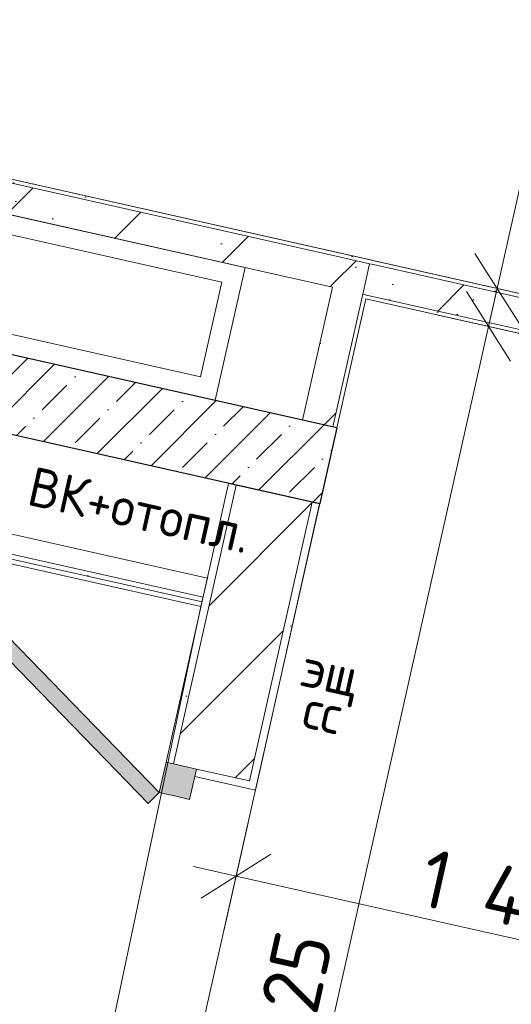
# Model space of a CAD drawing. Header units: millimetres. Extents: x -7218036 to -6972305, y 6116614 to 6334349.
# Tile 148 of 184: x -7167791 to -7166526, y 6141276 to 6143808. Entities that reach past the tile are written whole.
import ezdxf
from ezdxf.enums import TextEntityAlignment as Align

# ---------------------------------------------------------------- set-up
doc = ezdxf.new("R2010")
doc.units = ezdxf.units.MM
doc.header["$MEASUREMENT"] = 0
for name, color, linetype in [('S - квартира_помещение.АР', 7, 'Continuous'), ('S - МОП.АР', 7, 'Continuous'), ('АР-Стены_внутренние_пилоны.АР', 7, 'Continuous'), ('АР-Стены_Перегородки_100_.АР', 7, 'Continuous'), ('АР-Стены_Перегородки_шахты_.АР', 7, 'Continuous'), ('АР-Чертеж-Оси_Осевые размеры.АР', 7, 'Continuous'), ('АР-Чертеж-Размеры.АР', 7, 'Continuous')]:
    doc.layers.add(name, color=color, linetype=linetype)
for name, color, linetype, lineweight in [('S - квартира_помещение.АР_Ном._пера__101', 252, 'Continuous', 0), ('АР-Стены_внутренние_пилоны.АР_Ном._пера__1', 7, 'Continuous', 30), ('АР-Стены_Перегородки_100_.АР_Ном._пера__1', 7, 'Continuous', 30), ('АР-Стены_Перегородки_шахты_.АР_Ном._пера__1', 7, 'Continuous', 15), ('АР-Чертеж-Оси_Осевые размеры.АР_Ном._пера__1', 7, 'Continuous', 0), ('АР-Чертеж-Размеры.АР_Ном._пера__1', 7, 'Continuous', 0), ('Двери Archicad_Ном._пера__120', 7, 'Continuous', 0), ('ИОС-Шахты и отверстия.АР_Ном._пера__1', 7, 'Continuous', 0), ('Паспорта Зон Archicad_Ном._пера__1', 7, 'Continuous', 0)]:
    doc.layers.add(name, color=color, linetype=linetype, lineweight=lineweight)
doc.styles.add('РЎР“Р•РќР•Р\xa0Р\x98Р\xa0_РЎРўР\x98Р›Р¬_1', font='txt')
doc.styles.add('РЎР“Р•РќР•Р\xa0Р\x98Р\xa0_РЎРўР\x98Р›Р¬_2', font='calibri.ttf')
doc.styles.add('РЎР“Р•РќР•Р\xa0Р\x98Р\xa0_РЎРўР\x98Р›Р¬_3', font='GOTHIC.TTF')
doc.styles.add('РЎР“Р•РќР•Р\xa0Р\x98Р\xa0_РЎРўР\x98Р›Р¬_5', font='GOST_Common.ttf')
doc.dimstyles.new('СГЕНЕРИР_СТИЛЬ__1', dxfattribs={"dimtxt": 150, "dimasz": 142.5, "dimexe": 0.18, "dimexo": 0.0625, "dimgap": 0, "dimtad": 1, "dimdec": 0, "dimzin": 0, "dimdsep": 46, "dimtxsty": 'РЎР“Р•РќР•Р\xa0Р\x98Р\xa0_РЎРўР\x98Р›Р¬_5', "dimblk": 'ARROWHEAD_6', "dimblk1": 'ARROWHEAD_6', "dimblk2": 'ARROWHEAD_6', "dimcen": 0.09, "dimse1": 1, "dimse2": 1, "dimclrd": 7, "dimclre": 7, "dimclrt": 7, "dimazin": 0, "dimtfac": 1, "dimtdec": 4, "dimtmove": 0, "dimatfit": 3, "dimfxl": 1, "dimtolj": 1, "dimtzin": 0, "dimarcsym": 0})
doc.dimstyles.new('СГЕНЕРИР_СТИЛЬ__2', dxfattribs={"dimtxt": 150, "dimasz": 142.5, "dimexe": 0.18, "dimexo": 0.0625, "dimgap": 0, "dimtad": 1, "dimdec": 0, "dimzin": 0, "dimdsep": 46, "dimtxsty": 'РЎР“Р•РќР•Р\xa0Р\x98Р\xa0_РЎРўР\x98Р›Р¬_5', "dimblk": 'ARROWHEAD_6', "dimblk1": 'ARROWHEAD_6', "dimblk2": 'ARROWHEAD_6', "dimcen": 0.09, "dimse1": 1, "dimse2": 1, "dimclrd": 7, "dimclre": 7, "dimclrt": 7, "dimazin": 0, "dimtfac": 1, "dimtdec": 4, "dimtmove": 2, "dimatfit": 3, "dimfxl": 1, "dimtolj": 1, "dimtzin": 0, "dimarcsym": 0})
doc.dimstyles.new('СГЕНЕРИР_СТИЛЬ__5', dxfattribs={"dimtxt": 400, "dimasz": 142.5, "dimexe": 0.18, "dimexo": 0.0625, "dimgap": 0, "dimtad": 1, "dimdec": 0, "dimzin": 0, "dimdsep": 46, "dimtxsty": 'РЎР“Р•РќР•Р\xa0Р\x98Р\xa0_РЎРўР\x98Р›Р¬_3', "dimblk": 'ARROWHEAD_6', "dimblk1": 'ARROWHEAD_6', "dimblk2": 'ARROWHEAD_6', "dimcen": 0.09, "dimse1": 1, "dimse2": 1, "dimclrd": 7, "dimclre": 7, "dimclrt": 7, "dimazin": 0, "dimtfac": 1, "dimtdec": 4, "dimtmove": 2, "dimatfit": 3, "dimfxl": 1, "dimtolj": 1, "dimtzin": 0, "dimarcsym": 0})
pattern_1 = [(45, (-6566190.34, 6562677.8), (-169.70563, 169.70563), []), (90, (-6566360.05, 6562847.5), (-216, 0), [0, -144, 0, -216]), (155, (-6566190.34, 6563017.2), (91.285545, 195.76248), [0, -105.6, 0, -182.4])]
pattern_2 = [(45, (-6566190.34, 6563027.8), (-111.369318, 111.369318), [0, -105, 0, -157.5]), (110, (-6565840.34, 6563027.8), (148.001588, 53.868173), [0, -77, 0, -133])]
pattern_3 = [(0, (-6566190.34, 6562677.795), (0, 75), [0, -75])]

# ---------------------------------------------------------------- blocks, each defined once
blk = doc.blocks.new('Кухня_3_42_7', base_point=(-7167616.9, 6143897.6))
at = {"layer": 'S - квартира_помещение.АР_Ном._пера__101', "color": 252, "linetype": 'Continuous', "lineweight": 0, "flags": 128}
blk.add_lwpolyline([(-7168537.8, 6143560.3), (-7165513.2, 6142881), (-7164806.5, 6146027.7), (-7167831, 6146707)], close=True, dxfattribs=at)
at = {"layer": 'Паспорта Зон Archicad_Ном._пера__1', "color": 7, "lineweight": 0, "style": 'РЎР“Р•РќР•Р\xa0Р\x98Р\xa0_РЎРўР\x98Р›Р¬_1'}
blk.add_attdef('ROOM_NUMBER', text='', height=250, rotation=347.3417, dxfattribs=at).set_placement((-7166560.1, 6145172.3), align=Align.MIDDLE_CENTER)
at = {"layer": 'Паспорта Зон Archicad_Ном._пера__1', "color": 7, "lineweight": 0, "style": 'РЎР“Р•РќР•Р\xa0Р\x98Р\xa0_РЎРўР\x98Р›Р¬_2'}
blk.add_attdef('ROOM_AREA', text='', height=200, rotation=347.3417, dxfattribs=at).set_placement((-7165488.4, 6143119), align=Align.MIDDLE_RIGHT)
blk = doc.blocks.new('Холл_6_44_7', base_point=(-7165787.6, 6139377.3))
at = {"layer": 'S - квартира_помещение.АР_Ном._пера__101', "color": 252, "linetype": 'Continuous', "lineweight": 0, "flags": 128}
blk.add_lwpolyline([(-7167761.1, 6139260.6), (-7166326.8, 6138938.5), (-7166650, 6137499.2), (-7165576.8, 6137258.2), (-7164881, 6140356), (-7166022.6, 6140612.4), (-7165535.1, 6142783.4), (-7166901, 6143090.2), (-7167485, 6140490)], close=True, dxfattribs=at)
at = {"layer": 'Паспорта Зон Archicad_Ном._пера__1', "color": 7, "lineweight": 0, "style": 'РЎР“Р•РќР•Р\xa0Р\x98Р\xa0_РЎРўР\x98Р›Р¬_1'}
blk.add_attdef('ROOM_NUMBER', text='', height=250, rotation=347.3417, dxfattribs=at).set_placement((-7165727.9, 6139485.5), align=Align.MIDDLE_CENTER)
at = {"layer": 'Паспорта Зон Archicad_Ном._пера__1', "color": 7, "lineweight": 0, "style": 'РЎР“Р•РќР•Р\xa0Р\x98Р\xa0_РЎРўР\x98Р›Р¬_2'}
blk.add_attdef('ROOM_AREA', text='', height=200, rotation=347.3417, dxfattribs=at).set_placement((-7165601.7, 6137505.5), align=Align.MIDDLE_RIGHT)
blk = doc.blocks.new('Стена_148_7', base_point=(-7166938.8, 6143149.9))
at = {"layer": 'АР-Стены_Перегородки_100_.АР', "linetype": 'Continuous', "lineweight": 0, "true_color": 0x000000}
h = blk.add_hatch(dxfattribs=at)
h.set_pattern_fill('БУТ__50__0007', color=18, style=0, pattern_type=2)
h.set_pattern_definition(pattern_1)
h.paths.add_polyline_path([(-7166891.1, 6143180.2), (-7166908.6, 6143102.1), (-7166898.8, 6143099.9), (-7166881.3, 6143178)])
h = blk.add_hatch(dxfattribs=at)
h.set_pattern_fill('БУТ__50__0007', color=18, style=0, pattern_type=2)
h.set_pattern_definition(pattern_1)
h.paths.add_polyline_path([(-7166881.3, 6143178), (-7166898.8, 6143099.9), (-7166459.8, 6143001.3), (-7166442.2, 6143079.4)])
h = blk.add_hatch(dxfattribs=at)
h.set_pattern_fill('ШТУКАТУРКА__ГИПС_01_0007', color=18, style=0, pattern_type=2)
h.set_pattern_definition(pattern_2)
h.paths.add_polyline_path([(-7166879.1, 6143187.7), (-7166881.3, 6143178), (-7166442.2, 6143079.4), (-7166440.1, 6143089.1)])
h = blk.add_hatch(dxfattribs=at)
h.set_pattern_fill('ШТУКАТУРКА__ГИПС_01_0007', color=18, style=0, pattern_type=2)
h.set_pattern_definition(pattern_2)
h.paths.add_polyline_path([(-7166898.8, 6143099.9), (-7166901, 6143090.2), (-7166462, 6142991.6), (-7166459.8, 6143001.3)])
at = {"layer": 'АР-Стены_Перегородки_100_.АР_Ном._пера__1', "color": 7, "linetype": 'Continuous', "lineweight": 15}
for p, q in [((-7166881.3, 6143178), (-7166891.1, 6143180.2)), ((-7166442.2, 6143079.4), (-7166881.3, 6143178)), ((-7166908.6, 6143102.1), (-7166898.8, 6143099.9)), ((-7166898.8, 6143099.9), (-7166459.8, 6143001.3))]:
    blk.add_line(p, q, dxfattribs=at)
at = {"layer": 'АР-Стены_Перегородки_100_.АР_Ном._пера__1', "color": 7, "linetype": 'Continuous', "lineweight": 0, "flags": 128}
for points in [[(-7166440.1, 6143089.1), (-7166879.1, 6143187.7)], [(-7166901, 6143090.2), (-7166462, 6142991.6)]]:
    blk.add_lwpolyline(points, dxfattribs=at)
blk = doc.blocks.new('Металлическая Дверь 23[45]_7', base_point=(-6566190.3, 6562677.8))
at = {"layer": 'Двери Archicad_Ном._пера__120', "linetype": 'Continuous', "lineweight": 0, "true_color": 0xffffff}
for points in [[(-7168052.4, 6142458.9), (-7168081.1, 6142431.1), (-7167460.8, 6141792.8), (-7167432.1, 6141820.7)], [(-7167336.5, 6141881.2), (-7167414.6, 6141898.7), (-7167432.1, 6141820.7), (-7167393.1, 6141811.9), (-7167354.1, 6141803.1)], [(-7167549.1, 6140934.8), (-7167588.1, 6140943.5), (-7167627.1, 6140952.3), (-7167644.7, 6140874.3), (-7167566.6, 6140856.7)]]:
    blk.add_hatch(color=7, dxfattribs=at).paths.add_polyline_path(points)
at = {"layer": 'Двери Archicad_Ном._пера__120', "color": 7, "linetype": 'Continuous', "lineweight": 0}
for p, q in [((-7168081.1, 6142431.1), (-7168052.4, 6142458.9)), ((-7168052.4, 6142458.9), (-7167432.1, 6141820.7)), ((-7167460.8, 6141792.8), (-7168081.1, 6142431.1)), ((-7167414.6, 6141898.7), (-7167432.1, 6141820.7)), ((-7167336.5, 6141881.2), (-7167414.6, 6141898.7)), ((-7167395.1, 6141894.4), (-7167414.6, 6141898.7)), ((-7167395.1, 6141894.4), (-7167414.6, 6141898.7)), ((-7167336.5, 6141881.2), (-7167395.1, 6141894.4)), ((-7167336.5, 6141881.2), (-7167395.1, 6141894.4)), ((-7167354.1, 6141803.1), (-7167336.5, 6141881.2)), ((-7167340.9, 6141861.7), (-7167184.8, 6141826.6)), ((-7167180.4, 6141846.1), (-7167184.8, 6141826.6)), ((-7167432.1, 6141820.7), (-7167460.8, 6141792.8)), ((-7167432.1, 6141820.7), (-7167393.1, 6141811.9)), ((-7167393.1, 6141811.9), (-7167354.1, 6141803.1)), ((-7167627.1, 6140952.3), (-7167644.7, 6140874.3)), ((-7167588.1, 6140943.5), (-7167627.1, 6140952.3)), ((-7167549.1, 6140934.8), (-7167588.1, 6140943.5)), ((-7167566.6, 6140856.7), (-7167549.1, 6140934.8)), ((-7167644.7, 6140874.3), (-7167566.6, 6140856.7)), ((-7167625.1, 6140869.9), (-7167644.7, 6140874.3)), ((-7167625.1, 6140869.9), (-7167644.7, 6140874.3)), ((-7167562.2, 6140876.2), (-7167406.1, 6140841.2)), ((-7167566.6, 6140856.7), (-7167625.1, 6140869.9)), ((-7167566.6, 6140856.7), (-7167625.1, 6140869.9)), ((-7167410.5, 6140821.7), (-7167406.1, 6140841.2))]:
    blk.add_line(p, q, dxfattribs=at)
blk.add_arc((-7167432.1, 6141820.7), 890, 134.1816, 257.3421, dxfattribs=at)
blk = doc.blocks.new('Стена_185_7', base_point=(-7167136.5, 6142589.4))
at = {"layer": 'АР-Стены_внутренние_пилоны.АР', "linetype": 'Continuous', "lineweight": 0, "true_color": 0x000000}
h = blk.add_hatch(dxfattribs=at)
h.set_pattern_fill('ШТУКАТУРКА__ГИПС_01_0007', color=18, style=0, pattern_type=2)
h.set_pattern_definition(pattern_2)
h.paths.add_polyline_path([(-7167253.6, 6142615.7), (-7167414.6, 6141898.7), (-7167395.1, 6141894.4), (-7167234, 6142611.3)])
h = blk.add_hatch(dxfattribs=at)
h.set_pattern_fill('БЛОКИ_БЕТОННЫЕ_ЭФФЕКТИВН_7E', color=18, style=0, pattern_type=2)
h.set_pattern_definition([(45, (-6566190.34, 6562677.8), (-127.279217, 127.279217), [])])
h.paths.add_polyline_path([(-7167234, 6142611.3), (-7167395.1, 6141894.4), (-7167336.5, 6141881.2), (-7167199.9, 6141850.5), (-7167038.9, 6142567.5)])
h = blk.add_hatch(dxfattribs=at)
h.set_pattern_fill('ШТУКАТУРКА__ГИПС_01_0007', color=18, style=0, pattern_type=2)
h.set_pattern_definition(pattern_2)
h.paths.add_polyline_path([(-7167038.9, 6142567.5), (-7167199.9, 6141850.5), (-7167180.4, 6141846.1), (-7167019.4, 6142563.1)])
h = blk.add_hatch(dxfattribs=at)
h.set_pattern_fill('ШТУКАТУРКА__ГИПС_01_0007', color=18, style=0, pattern_type=2)
h.set_pattern_definition(pattern_2)
h.paths.add_polyline_path([(-7167184.8, 6141826.6), (-7167180.4, 6141846.1), (-7167199.9, 6141850.5), (-7167336.5, 6141881.2), (-7167340.9, 6141861.7)])
at = {"layer": 'АР-Стены_внутренние_пилоны.АР_Ном._пера__1', "color": 7, "linetype": 'Continuous', "lineweight": 15}
for p, q in [((-7167234, 6142611.3), (-7167395.1, 6141894.4)), ((-7167199.9, 6141850.5), (-7167038.9, 6142567.5)), ((-7167336.5, 6141881.2), (-7167395.1, 6141894.4)), ((-7167199.9, 6141850.5), (-7167336.5, 6141881.2))]:
    blk.add_line(p, q, dxfattribs=at)
at = {"layer": 'АР-Стены_внутренние_пилоны.АР_Ном._пера__1', "color": 7, "linetype": 'Continuous', "lineweight": 0}
for p, q in [((-7167395.1, 6141894.4), (-7167414.6, 6141898.7)), ((-7167336.5, 6141881.2), (-7167340.9, 6141861.7)), ((-7167340.9, 6141861.7), (-7167184.8, 6141826.6)), ((-7167180.4, 6141846.1), (-7167184.8, 6141826.6))]:
    blk.add_line(p, q, dxfattribs=at)
at = {"layer": 'АР-Стены_внутренние_пилоны.АР_Ном._пера__1', "color": 7, "linetype": 'Continuous', "lineweight": 0, "flags": 128}
for points in [[(-7167253.6, 6142615.7), (-7167414.6, 6141898.7)], [(-7167234, 6142611.3), (-7167253.6, 6142615.7)], [(-7167180.4, 6141846.1), (-7167019.4, 6142563.1)], [(-7167019.4, 6142563.1), (-7167038.9, 6142567.5)]]:
    blk.add_lwpolyline(points, dxfattribs=at)
at = {"layer": 'АР-Стены_внутренние_пилоны.АР_Ном._пера__1', "color": 7, "linetype": 'Continuous', "lineweight": 15, "flags": 128}
blk.add_lwpolyline([(-7167038.9, 6142567.5), (-7167234, 6142611.3)], dxfattribs=at)
at = {"layer": 'Двери Archicad_Ном._пера__120', "color": 7, "linetype": 'Continuous', "lineweight": 0}
blk.add_blockref('Металлическая Дверь 23[45]_7', (-6566190.3, 6562677.8), dxfattribs=at)
blk = doc.blocks.new('Стена_189_7', base_point=(-7168773.2, 6143060.1))
at = {"layer": 'АР-Стены_внутренние_пилоны.АР', "linetype": 'Continuous', "lineweight": 0, "true_color": 0x000000}
h = blk.add_hatch(dxfattribs=at)
h.set_pattern_fill('ЖЕЛЕЗОБЕТОН__PROJECT__0007', color=18, style=0, pattern_type=2)
h.set_pattern_definition([(45, (-6566190.34, 6562677.8), (-84.852814, 84.852814), []), (45, (-6566232.77, 6562720.22), (-84.852814, 84.852814), [90, -30, 0, -30])])
h.paths.add_polyline_path([(-7168697.5, 6142940.6), (-7167019.3, 6142563.7), (-7166975.4, 6142758.8), (-7168653.7, 6143135.7)])
at = {"layer": 'АР-Стены_внутренние_пилоны.АР_Ном._пера__1', "color": 7, "linetype": 'Continuous', "lineweight": 30, "flags": 128}
for points in [[(-7166975.4, 6142758.8), (-7168653.7, 6143135.7)], [(-7168892.7, 6142984.4), (-7167019.3, 6142563.7)], [(-7166975.4, 6142758.8), (-7167019.3, 6142563.7)]]:
    blk.add_lwpolyline(points, dxfattribs=at)
blk = doc.blocks.new('Стена_200_7', base_point=(-7168952.9, 6142715.7))
at = {"layer": 'АР-Стены_Перегородки_шахты_.АР', "linetype": 'Continuous', "lineweight": 0, "true_color": 0x000000}
h = blk.add_hatch(dxfattribs=at)
h.set_pattern_fill('ШТУКАТУРКА__ГИПС_03_0007', color=18, style=0, pattern_type=2)
h.set_pattern_definition(pattern_3)
h.paths.add_polyline_path([(-7168963.9, 6142667), (-7167324.7, 6142298.8), (-7167322, 6142311), (-7168961.2, 6142679.2)])
h = blk.add_hatch(dxfattribs=at)
h.set_pattern_fill('ШТУКАТУРКА__ГИПС_03_0007', color=18, style=0, pattern_type=2)
h.set_pattern_definition(pattern_3)
h.paths.add_polyline_path([(-7168961.2, 6142679.2), (-7167322, 6142311), (-7167319.2, 6142323.2), (-7168958.4, 6142691.4)])
at = {"layer": 'АР-Стены_Перегородки_шахты_.АР_Ном._пера__1', "color": 7, "linetype": 'Continuous', "lineweight": 0}
for p, q in [((-7168961.2, 6142679.2), (-7167322, 6142311)), ((-7168958.4, 6142691.4), (-7167319.2, 6142323.2))]:
    blk.add_line(p, q, dxfattribs=at)
at = {"layer": 'АР-Стены_Перегородки_шахты_.АР_Ном._пера__1', "color": 7, "linetype": 'Continuous', "lineweight": 0, "flags": 128}
for points in [[(-7167308.3, 6142372), (-7168947.5, 6142740.1)], [(-7168963.9, 6142667), (-7167324.7, 6142298.8)], [(-7167324.7, 6142298.8), (-7167308.3, 6142372)]]:
    blk.add_lwpolyline(points, dxfattribs=at)
blk = doc.blocks.new('Стена_236_7', base_point=(-7167024.2, 6142769.8))
at = {"layer": 'АР-Стены_Перегородки_100_.АР', "linetype": 'Continuous', "lineweight": 0, "true_color": 0x000000}
h = blk.add_hatch(dxfattribs=at)
h.set_pattern_fill('БУТ__50__0007', color=18, style=0, pattern_type=2)
h.set_pattern_definition(pattern_1)
h.paths.add_polyline_path([(-7166986.6, 6143119.7), (-7166891, 6143180.2), (-7166969.1, 6143197.7)])
h = blk.add_hatch(dxfattribs=at)
h.set_pattern_fill('БУТ__50__0007', color=18, style=0, pattern_type=2)
h.set_pattern_definition(pattern_1)
h.paths.add_polyline_path([(-7166986.6, 6143119.7), (-7166908.6, 6143102.1), (-7166891, 6143180.2)])
h = blk.add_hatch(dxfattribs=at)
h.set_pattern_fill('ШТУКАТУРКА__ГИПС_01_0007', color=18, style=0, pattern_type=2)
h.set_pattern_definition(pattern_2)
h.paths.add_polyline_path([(-7166891, 6143180.2), (-7166891.1, 6143180.2), (-7166881.3, 6143178), (-7166881.3, 6143178)])
h = blk.add_hatch(dxfattribs=at)
h.set_pattern_fill('ШТУКАТУРКА__ГИПС_01_0007', color=18, style=0, pattern_type=2)
h.set_pattern_definition(pattern_2)
h.paths.add_polyline_path([(-7166888.9, 6143190), (-7166891, 6143180.2), (-7166879.1, 6143187.8)])
h = blk.add_hatch(dxfattribs=at)
h.set_pattern_fill('ШТУКАТУРКА__ГИПС_01_0007', color=18, style=0, pattern_type=2)
h.set_pattern_definition(pattern_2)
h.paths.add_polyline_path([(-7166891, 6143180.2), (-7166881.3, 6143178), (-7166879.1, 6143187.8)])
h = blk.add_hatch(dxfattribs=at)
h.set_pattern_fill('БУТ__50__0007', color=18, style=0, pattern_type=2)
h.set_pattern_definition(pattern_1)
h.paths.add_polyline_path([(-7166986.6, 6143119.7), (-7167063.2, 6142778.5), (-7166985.2, 6142761), (-7166908.6, 6143102.1)])
h = blk.add_hatch(dxfattribs=at)
h.set_pattern_fill('ШТУКАТУРКА__ГИПС_01_0007', color=18, style=0, pattern_type=2)
h.set_pattern_definition(pattern_2)
h.paths.add_polyline_path([(-7166908.6, 6143102.1), (-7166910.8, 6143092.4), (-7166901, 6143090.2), (-7166898.8, 6143099.9)])
h = blk.add_hatch(dxfattribs=at)
h.set_pattern_fill('ШТУКАТУРКА__ГИПС_01_0007', color=18, style=0, pattern_type=2)
h.set_pattern_definition(pattern_2)
h.paths.add_polyline_path([(-7166910.8, 6143092.4), (-7166985.2, 6142761), (-7166975.4, 6142758.8), (-7166901, 6143090.2)])
at = {"layer": 'АР-Стены_Перегородки_100_.АР_Ном._пера__1', "color": 7, "linetype": 'Continuous', "lineweight": 15}
for p, q in [((-7166891, 6143180.2), (-7166969.1, 6143197.7)), ((-7166908.6, 6143102.1), (-7166891, 6143180.2)), ((-7166881.3, 6143178), (-7166891.1, 6143180.2)), ((-7166985.2, 6142761), (-7166908.6, 6143102.1)), ((-7166908.6, 6143102.1), (-7166898.8, 6143099.9))]:
    blk.add_line(p, q, dxfattribs=at)
at = {"layer": 'АР-Стены_Перегородки_100_.АР_Ном._пера__1', "color": 7, "linetype": 'Continuous', "lineweight": 0, "flags": 128}
for points in [[(-7166879.1, 6143187.8), (-7166888.9, 6143190)], [(-7166879.1, 6143187.7), (-7166879.1, 6143187.8)], [(-7166975.4, 6142758.8), (-7166901, 6143090.2)], [(-7166975.4, 6142758.8), (-7166985.2, 6142761)]]:
    blk.add_lwpolyline(points, dxfattribs=at)
at = {"layer": 'АР-Стены_Перегородки_100_.АР_Ном._пера__1', "color": 7, "linetype": 'Continuous', "lineweight": 15, "flags": 128}
for points in [[(-7166986.6, 6143119.7), (-7167063.2, 6142778.5)], [(-7166985.2, 6142761), (-7167063.2, 6142778.5)]]:
    blk.add_lwpolyline(points, dxfattribs=at)
blk = doc.blocks.new('*D1036', base_point=(-6566190.3, 6562677.8))
at = {"layer": 'АР-Чертеж-Размеры.АР_Ном._пера__1', "color": 7, "linetype": 'Continuous', "lineweight": 0, "transparency": 16777216}
for p, q in [((-7167265.2, 6141468.5), (-7167203.6, 6141742.9)), ((-7167144.8, 6141662.4), (-7167324, 6141548.9)), ((-7167344.2, 6141630.3), (-7167234.4, 6141605.7)), ((-7167234.4, 6141605.7), (-7165868.5, 6141298.9)), ((-7165958.1, 6141242.2), (-7165778.9, 6141355.6))]:
    blk.add_line(p, q, dxfattribs=at)
at = {"layer": 'АР-Чертеж-Размеры.АР_Ном._пера__1', "color": 7, "lineweight": 0, "transparency": 16777216, "insert": (-7166770.2, 6141532.1), "char_height": 150, "attachment_point": 7, "rotation": 347.3421, "style": 'РЎР“Р•РќР•Р\xa0Р\x98Р\xa0_РЎРўР\x98Р›Р¬_5'}
blk.add_mtext('\\A1;{\\pql;\\fGOST Common|b0|i0|c204|p0;\\W1.000000;1\xa0400}', dxfattribs=at)
blk = doc.blocks.new('ARROWHEAD_6')
at = {"color": 0, "linetype": 'Continuous', "lineweight": 0}
for p, q in [((-0.5, -0.5), (0.5, 0.5)), ((0, 0), (-1, 0))]:
    blk.add_line(p, q, dxfattribs=at)
blk = doc.blocks.new('*D1037', base_point=(-6566190.3, 6562677.8))
at = {"layer": 'АР-Чертеж-Размеры.АР_Ном._пера__1', "color": 7, "linetype": 'Continuous', "lineweight": 0, "transparency": 16777216}
for p, q in [((-7167234.4, 6141605.7), (-7165868.5, 6141298.9)), ((-7165899.3, 6141161.7), (-7165837.7, 6141436.1)), ((-7165958.1, 6141242.2), (-7165778.9, 6141355.6)), ((-7165868.5, 6141298.9), (-7165758.7, 6141274.2))]:
    blk.add_line(p, q, dxfattribs=at)
blk = doc.blocks.new('*D1107', base_point=(-6566190.3, 6562677.8))
at = {"layer": 'АР-Чертеж-Размеры.АР_Ном._пера__1', "color": 7, "linetype": 'Continuous', "lineweight": 0, "transparency": 16777216}
for p, q in [((-7168701.4, 6141051.7), (-7168639.8, 6141326.1)), ((-7168581, 6141245.6), (-7168760.2, 6141132.1)), ((-7168780.4, 6141213.5), (-7168670.6, 6141188.9)), ((-7168670.6, 6141188.9), (-7167607.1, 6140950)), ((-7167638, 6140812.8), (-7167576.3, 6141087.2)), ((-7167696.8, 6140893.3), (-7167517.5, 6141006.8)), ((-7167607.1, 6140950), (-7167497.4, 6140925.4))]:
    blk.add_line(p, q, dxfattribs=at)
at = {"layer": 'АР-Чертеж-Размеры.АР_Ном._пера__1', "color": 7, "lineweight": 0, "transparency": 16777216, "insert": (-7168350.2, 6141147.7), "char_height": 150, "attachment_point": 7, "rotation": 347.3417, "style": 'РЎР“Р•РќР•Р\xa0Р\x98Р\xa0_РЎРўР\x98Р›Р¬_5'}
blk.add_mtext('\\A1;{\\pql;\\fGOST Common|b0|i0|c204|p0;\\W1.000000;1\xa0090}', dxfattribs=at)
blk = doc.blocks.new('Стена_366_7', base_point=(-7168665.9, 6143537.8))
at = {"layer": 'АР-Стены_Перегородки_100_.АР', "linetype": 'Continuous', "lineweight": 0, "true_color": 0x000000}
h = blk.add_hatch(dxfattribs=at)
h.set_pattern_fill('ШТУКАТУРКА__ГИПС_01_0007', color=18, style=0, pattern_type=2)
h.set_pattern_definition(pattern_2)
h.paths.add_polyline_path([(-7168537.8, 6143560.3), (-7168540, 6143550.5), (-7166891, 6143180.2), (-7166888.9, 6143190)])
h = blk.add_hatch(dxfattribs=at)
h.set_pattern_fill('БУТ__50__0007', color=18, style=0, pattern_type=2)
h.set_pattern_definition(pattern_1)
h.paths.add_polyline_path([(-7168577.1, 6143476.9), (-7166986.6, 6143119.7), (-7166969.1, 6143197.7), (-7168559.5, 6143554.9)])
at = {"layer": 'АР-Стены_Перегородки_100_.АР_Ном._пера__1', "color": 7, "linetype": 'Continuous', "lineweight": 15}
for p, q in [((-7166969.1, 6143197.7), (-7168559.5, 6143554.9)), ((-7166891, 6143180.2), (-7166969.1, 6143197.7))]:
    blk.add_line(p, q, dxfattribs=at)
at = {"layer": 'АР-Стены_Перегородки_100_.АР_Ном._пера__1', "color": 7, "linetype": 'Continuous', "lineweight": 0, "flags": 128}
blk.add_lwpolyline([(-7166888.9, 6143190), (-7168537.8, 6143560.3)], dxfattribs=at)
at = {"layer": 'АР-Стены_Перегородки_100_.АР_Ном._пера__1', "color": 7, "linetype": 'Continuous', "lineweight": 15, "flags": 128}
blk.add_lwpolyline([(-7168577.1, 6143476.9), (-7166986.6, 6143119.7)], dxfattribs=at)
blk = doc.blocks.new('*D1408', base_point=(-6566190.3, 6562677.8))
at = {"layer": 'АР-Чертеж-Размеры.АР_Ном._пера__1', "color": 7, "linetype": 'Continuous', "lineweight": 0, "transparency": 16777216}
for p, q in [((-7166585.1, 6143019.2), (-7166560.5, 6143129)), ((-7166528.4, 6142929.6), (-7166641.9, 6143108.8)), ((-7166447.9, 6142988.4), (-7166722.3, 6143050)), ((-7167313.7, 6139775.1), (-7166585.1, 6143019.2)), ((-7167370.5, 6139864.7), (-7167257, 6139685.4)), ((-7167176.5, 6139744.2), (-7167450.9, 6139805.9)), ((-7167445.2, 6139189.5), (-7167313.7, 6139775.1))]:
    blk.add_line(p, q, dxfattribs=at)
at = {"layer": 'АР-Чертеж-Размеры.АР_Ном._пера__1', "color": 7, "lineweight": 0, "transparency": 16777216, "insert": (-7167091.5, 6140958.7), "char_height": 150, "attachment_point": 7, "rotation": 77.3421, "style": 'РЎР“Р•РќР•Р\xa0Р\x98Р\xa0_РЎРўР\x98Р›Р¬_5'}
blk.add_mtext('\\A1;{\\pql;\\fGOST Common|b0|i0|c204|p0;\\W1.000000;3\xa0325}', dxfattribs=at)
blk = doc.blocks.new('*D1410', base_point=(-6566190.3, 6562677.8))
at = {"layer": 'АР-Чертеж-Размеры.АР_Ном._пера__1', "color": 7, "linetype": 'Continuous', "lineweight": 0, "transparency": 16777216}
for p, q in [((-7165856.5, 6146263.5), (-7165831.8, 6146373.3)), ((-7165799.8, 6146173.9), (-7165913.2, 6146353.1)), ((-7165719.3, 6146232.7), (-7165993.7, 6146294.3)), ((-7166563.2, 6143116.8), (-7165856.5, 6146263.5)), ((-7166620, 6143206.4), (-7166506.5, 6143027.2)), ((-7166426, 6143086), (-7166700.4, 6143147.6)), ((-7166587.9, 6143007), (-7166563.2, 6143116.8))]:
    blk.add_line(p, q, dxfattribs=at)
at = {"layer": 'АР-Чертеж-Размеры.АР_Ном._пера__1', "color": 7, "lineweight": 0, "transparency": 16777216, "insert": (-7166291.4, 6144464.1), "char_height": 150, "attachment_point": 7, "rotation": 77.3421, "style": 'РЎР“Р•РќР•Р\xa0Р\x98Р\xa0_РЎРўР\x98Р›Р¬_5'}
blk.add_mtext('\\A1;{\\pql;\\fGOST Common|b0|i0|c204|p0;\\W1.000000;3\xa0225}', dxfattribs=at)
blk = doc.blocks.new('*D1448', base_point=(-6566190.3, 6562677.8))
at = {"layer": 'АР-Чертеж-Оси_Осевые размеры.АР_Ном._пера__1', "color": 7, "linetype": 'Continuous', "lineweight": 0, "transparency": 16777216}
for p, q in [((-7213199.7, 6159412.3), (-7213313.2, 6159591.5)), ((-7213393.6, 6159532.7), (-7213119.2, 6159471.1)), ((-7213256.4, 6159501.9), (-7216759.3, 6143905.5)), ((-7216816, 6143995.1), (-7216702.6, 6143815.8)), ((-7216896.5, 6143936.3), (-7216622.1, 6143874.6)), ((-7216759.3, 6143905.5), (-7216784, 6143795.7))]:
    blk.add_line(p, q, dxfattribs=at)
at = {"layer": 'АР-Чертеж-Оси_Осевые размеры.АР_Ном._пера__1', "color": 7, "lineweight": 0, "transparency": 16777216, "insert": (-7214875.7, 6152657), "char_height": 400, "attachment_point": 7, "rotation": 77.3417, "style": 'РЎР“Р•РќР•Р\xa0Р\x98Р\xa0_РЎРўР\x98Р›Р¬_3'}
blk.add_mtext('\\A1;{\\pql;\\fCentury Gothic|b0|i0|c204|p0;\\W1.000000;15\xa0985}', dxfattribs=at)

msp = doc.modelspace()

# ---------------------------------------------------------------- linework, layer by layer
at = {"layer": 'S - квартира_помещение.АР', "color": 254, "linetype": 'Continuous', "lineweight": 0, "true_color": 0xd8d8d8, "flags": 128}
for points in [[(-7168537.8, 6143560.3), (-7165513.2, 6142881), (-7164806.5, 6146027.7), (-7167831, 6146707)], [(-7167761.1, 6139260.6), (-7166326.8, 6138938.5), (-7166650, 6137499.2), (-7165576.8, 6137258.2), (-7164881, 6140356), (-7166022.6, 6140612.4), (-7165535.1, 6142783.4), (-7166901, 6143090.2), (-7167485, 6140490)]]:
    msp.add_lwpolyline(points, close=True, dxfattribs=at)
at = {"layer": 'S - МОП.АР', "color": 254, "linetype": 'Continuous', "lineweight": 0, "true_color": 0xdadada, "flags": 128}
msp.add_lwpolyline([(-7176982.6, 6145046.3), (-7177260.8, 6143807.8), (-7176963, 6143741), (-7177150.4, 6142906.7), (-7167647, 6140772.3), (-7167324.7, 6142298.8), (-7174857.1, 6143990.5), (-7174804.5, 6144224.7), (-7175082.7, 6144286.8), (-7174837.5, 6145378.3), (-7176511, 6145754.2), (-7176685, 6144979.5)], close=True, dxfattribs=at)
at = {"layer": 'ИОС-Шахты и отверстия.АР_Ном._пера__1', "color": 7, "linetype": 'Continuous', "lineweight": 0}
for points in [[(-7168138, 6143379.1), (-7167211.1, 6143170.9), (-7167287.8, 6142829.5), (-7168214.7, 6143037.6)], [(-7167270.8, 6143133.1), (-7167905, 6143275.6), (-7167959.8, 6143031.6), (-7167325.5, 6142889.2)]]:
    msp.add_lwpolyline(points, close=True, dxfattribs=at)

# ---------------------------------------------------------------- block references
at = {"layer": 'S - квартира_помещение.АР', "color": 7, "linetype": 'Continuous', "lineweight": 0}
for name, p in [('Кухня_3_42_7', (-7167616.9, 6143897.6)), ('Холл_6_44_7', (-7165787.6, 6139377.3))]:
    msp.add_blockref(name, p, dxfattribs=at)
at = {"layer": 'АР-Стены_внутренние_пилоны.АР', "color": 7, "lineweight": 0}
for name, p in [('Стена_189_7', (-7168773.2, 6143060.1)), ('Стена_185_7', (-7167136.5, 6142589.4))]:
    msp.add_blockref(name, p, dxfattribs=at)
at = {"layer": 'АР-Стены_Перегородки_100_.АР', "color": 7, "lineweight": 0}
for name, p in [('Стена_366_7', (-7168665.9, 6143537.8)), ('Стена_236_7', (-7167024.2, 6142769.8)), ('Стена_148_7', (-7166938.8, 6143149.9))]:
    msp.add_blockref(name, p, dxfattribs=at)
at = {"layer": 'АР-Стены_Перегородки_шахты_.АР', "color": 7, "lineweight": 0}
msp.add_blockref('Стена_200_7', (-7168952.9, 6142715.7), dxfattribs=at)

# ---------------------------------------------------------------- texts
at = {"layer": 'ИОС-Шахты и отверстия.АР_Ном._пера__1', "color": 7, "linetype": 'Continuous', "lineweight": 0, "insert": (-7167660.2, 6142573.4), "char_height": 100, "attachment_point": 5, "rotation": 347.3415, "style": 'РЎР“Р•РќР•Р\xa0Р\x98Р\xa0_РЎРўР\x98Р›Р¬_5'}
msp.add_mtext('\\A1;{\\pqc;\\fGOST Common|b0|i0|c204|p0;\\W1.000000;шкаф ВК+отопл.}', dxfattribs=at)
at = {"layer": 'ИОС-Шахты и отверстия.АР_Ном._пера__1', "color": 7, "linetype": 'Continuous', "lineweight": 0, "insert": (-7167000.9, 6142079.1), "char_height": 100, "attachment_point": 5, "rotation": 347.3421, "line_spacing_factor": 0.621177, "style": 'РЎР“Р•РќР•Р\xa0Р\x98Р\xa0_РЎРўР\x98Р›Р¬_5'}
msp.add_mtext('\\A1;{\\pqc;\\fGOST Common|b0|i0|c204|p0;\\W1.000000;эщ\\P\\pqc;\\fGOST Common|b0|i0|c204|p0;\\W1.000000;сс}', dxfattribs=at)

# ---------------------------------------------------------------- dimensions: what is measured, and where the dimension line sits
at = {"layer": 'АР-Чертеж-Оси_Осевые размеры.АР', "color": 7, "linetype": 'Continuous', "lineweight": 0}
dim = msp.add_linear_dim(base=(-7216759.3, 6143905.5), p1=(-7132164.6, 6141289.1), p2=(-7215874.1, 6143706.6), angle=257.3417, dimstyle='СГЕНЕРИР_СТИЛЬ__5', dxfattribs=at)
dim.commit()
dim.dimension.update_dxf_attribs({"geometry": '*D1448', "text_midpoint": (-7214887.2, 6153518.8), "dimtype": 160, "text_rotation": 77.3417})
at = {"layer": 'АР-Чертеж-Размеры.АР', "color": 7, "linetype": 'Continuous', "lineweight": 0}
for base, p1, p2, angle, dimstyle, picture, middle, turn in [((-7165856.5, 6146263.5), (-7166563.2, 6143116.8), (-7166270.2, 6146356.4), 77.3421, 'СГЕНЕРИР_СТИЛЬ__1', '*D1410', (-7166308.2, 6144731.6), 77.3421), ((-7166585.1, 6143019.2), (-7167629.6, 6139846), (-7166585.1, 6143019.2), 77.3421, 'СГЕНЕРИР_СТИЛЬ__2', '*D1408', (-7167108.3, 6141226.2), 77.3421), ((-7165868.5, 6141298.9), (-7167234.4, 6141605.7), (-7165582.2, 6142573.6), 347.3421, 'СГЕНЕРИР_СТИЛЬ__1', '*D1036', (-7166502.7, 6141548.9), 347.3421), ((-7165868.5, 6141298.9), (-7165582.2, 6142573.6), (-7165951.3, 6140930.2), 347.3421, 'СГЕНЕРИР_СТИЛЬ__1', '*D1037', (-7165841.5, 6141400.5), 347.3421), ((-7167607.1, 6140950), (-7168901.2, 6140162.4), (-7167826.8, 6139972.2), 347.3417, 'СГЕНЕРИР_СТИЛЬ__1', '*D1107', (-7168082.7, 6141164.5), 347.3417)]:
    dim = msp.add_linear_dim(base=base, p1=p1, p2=p2, angle=angle, dimstyle=dimstyle, dxfattribs=at)
    dim.commit()
    dim.dimension.update_dxf_attribs({"geometry": picture, "text_midpoint": middle, "dimtype": 160, "text_rotation": turn})

doc.saveas('drawing.dxf')
